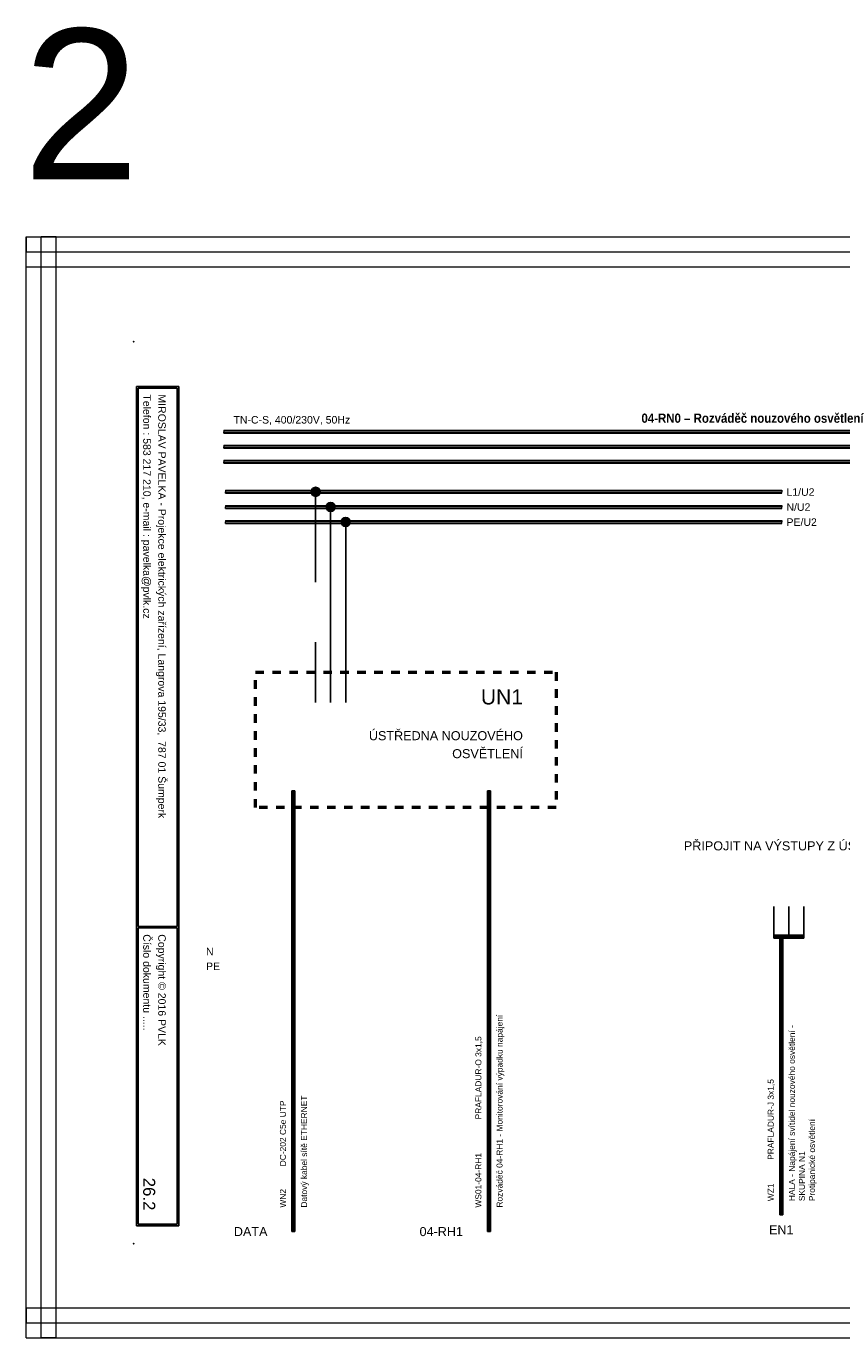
# Model space of a CAD drawing. Extents: x -1152 to 439, y -4939 to -4246.
# Tile 4 of 5: x -57 to 214, y -4939 to -4503. Entities that reach past the tile are written whole.
import ezdxf
from ezdxf.enums import TextEntityAlignment as Align

# ---------------------------------------------------------------- set-up
doc = ezdxf.new("R2010")
doc.units = 0
doc.header["$MEASUREMENT"] = 0
doc.linetypes.add('DASHED', pattern=[0.564444, 0.282222, -0.282222])
for name, color, linetype in [('1-KRESBA', 7, 'Continuous'), ('__10-Popisy', 220, 'Continuous'), ('__Bílá', 7, 'Continuous'), ('__Oranžová', 30, 'Continuous'), ('__Rudá 010', 10, 'Continuous'), ('__Svmodrá', 4, 'Continuous'), ('__Vínová 220', 220, 'Continuous'), ('__Zelená', 3, 'Continuous')]:
    doc.layers.add(name, color=color, linetype=linetype)
doc.styles.add('Arial', font='arial.ttf')
doc.styles.add('GENERATED_STYLE_1', font='arial.ttf')

# ---------------------------------------------------------------- blocks, each defined once
blk = doc.blocks.new('L0001A02')
at = {"linetype": 'Continuous'}
h = blk.add_hatch(color=256, dxfattribs=at)
edge = h.paths.add_edge_path()
edge.add_arc((0, 0), 1.5, 0, 360)
blk.add_circle((0, 0), 1.5)

msp = doc.modelspace()

# ---------------------------------------------------------------- linework, layer by layer
at = {"layer": '1-KRESBA'}
for p, q in [((38.78, -4688.11), (38.78, -4658.1)), ((43.78, -4663.1), (43.78, -4728.1)), ((48.78, -4668.1), (48.78, -4728.1)), ((38.78, -4708.1), (38.78, -4728.1)), ((30.91, -4904.07), (30.91, -4757.56)), ((30.91, -4757.56), (31.41, -4757.56)), ((31.41, -4904.07), (31.41, -4757.56)), ((31.91, -4757.56), (31.41, -4757.56)), ((31.91, -4904.07), (31.91, -4757.56)), ((95.91, -4904.07), (95.91, -4757.56)), ((95.91, -4757.56), (96.41, -4757.56)), ((96.41, -4904.07), (96.41, -4757.56)), ((96.91, -4757.56), (96.41, -4757.56)), ((96.91, -4904.07), (96.91, -4757.56)), ((191.13, -4795.96), (191.13, -4805.96)), ((196.13, -4795.96), (196.13, -4805.96)), ((201.13, -4795.96), (201.13, -4805.96)), ((191.13, -4805.46), (191.13, -4805.96)), ((191.13, -4805.46), (201.13, -4805.46)), ((193.13, -4898.55), (193.13, -4805.46)), ((193.13, -4805.46), (193.63, -4805.46)), ((193.63, -4898.55), (193.63, -4805.46)), ((194.13, -4805.46), (193.63, -4805.46)), ((194.13, -4898.55), (194.13, -4805.46)), ((201.13, -4805.46), (201.13, -4805.96)), ((191.13, -4806.46), (191.13, -4805.96)), ((191.13, -4805.96), (201.13, -4805.96)), ((191.13, -4806.46), (201.13, -4806.46)), ((201.13, -4806.46), (201.13, -4805.96)), ((193.13, -4898.55), (193.63, -4898.55)), ((194.13, -4898.55), (193.63, -4898.55)), ((30.91, -4904.07), (31.41, -4904.07)), ((31.91, -4904.07), (31.41, -4904.07)), ((95.91, -4904.07), (96.41, -4904.07)), ((96.91, -4904.07), (96.41, -4904.07))]:
    msp.add_line(p, q, dxfattribs=at)
at = {"layer": '1-KRESBA', "linetype": 'DASHED', "lineweight": 50, "ltscale": 10}
msp.add_lwpolyline([(18.78, -4718.1), (118.78, -4718.1), (118.78, -4763.1), (18.78, -4763.1)], close=True, dxfattribs=at)
at = {"layer": '__Bílá'}
for p, q in [((-6.73, -4623.12), (-20.73, -4623.12)), ((-20.73, -4623.12), (-20.73, -4902.12)), ((-7.23, -4623.62), (-20.23, -4623.62)), ((-20.23, -4623.62), (-20.23, -4802.62)), ((-7.23, -4623.62), (-7.23, -4802.62)), ((-6.73, -4623.12), (-6.73, -4902.12)), ((-7.23, -4802.62), (-20.23, -4802.62)), ((-7.23, -4803.12), (-20.23, -4803.12)), ((-20.23, -4803.12), (-20.23, -4901.62)), ((-7.23, -4803.12), (-7.23, -4901.62)), ((-7.23, -4901.62), (-20.23, -4901.62)), ((-6.73, -4902.12), (-20.73, -4902.12))]:
    msp.add_line(p, q, dxfattribs=at)
for p in [(-21.73, -4608.12), (-21.73, -4908.12)]:
    msp.add_point(p, dxfattribs=at)
at = {"layer": '__Oranžová', "lineweight": 0}
for p, q in [((8.27, -4637.62), (8.27, -4638.12)), ((8.27, -4637.62), (363.27, -4637.62)), ((8.27, -4638.62), (8.27, -4638.12)), ((8.27, -4638.12), (363.27, -4638.12)), ((8.27, -4638.62), (363.27, -4638.62)), ((8.27, -4642.62), (8.27, -4643.12)), ((8.27, -4642.62), (363.27, -4642.62)), ((8.27, -4643.62), (8.27, -4643.12)), ((8.27, -4643.12), (363.27, -4643.12)), ((8.27, -4643.62), (363.27, -4643.62)), ((8.27, -4647.62), (8.27, -4648.12)), ((8.27, -4647.62), (363.27, -4647.62)), ((8.27, -4648.62), (8.27, -4648.12)), ((8.27, -4648.12), (363.27, -4648.12)), ((8.27, -4648.62), (363.27, -4648.62)), ((8.78, -4657.6), (8.78, -4658.1)), ((8.78, -4657.6), (193.78, -4657.6)), ((8.78, -4658.6), (8.78, -4658.1)), ((8.78, -4658.1), (193.78, -4658.1)), ((8.78, -4658.6), (193.78, -4658.6)), ((193.78, -4657.6), (193.78, -4658.1)), ((193.78, -4658.6), (193.78, -4658.1))]:
    msp.add_line(p, q, dxfattribs=at)
at = {"layer": '__Svmodrá', "lineweight": 0}
for p, q in [((8.78, -4662.6), (8.78, -4663.1)), ((8.78, -4662.6), (193.78, -4662.6)), ((8.78, -4663.6), (8.78, -4663.1)), ((8.78, -4663.1), (193.78, -4663.1)), ((8.78, -4663.6), (193.78, -4663.6)), ((193.78, -4662.6), (193.78, -4663.1)), ((193.78, -4663.6), (193.78, -4663.1))]:
    msp.add_line(p, q, dxfattribs=at)
at = {"layer": '__Vínová 220', "lineweight": 0}
for p, q in [((-57.45, -4573.3), (-57.45, -4578.3)), ((-57.45, -4573.3), (438.96, -4573.3)), ((-57.45, -4939.38), (-57.45, -4573.3)), ((-57.45, -4573.3), (-52.45, -4573.3)), ((-52.45, -4939.38), (-52.45, -4573.3)), ((-47.45, -4573.3), (-52.45, -4573.3)), ((-47.45, -4939.38), (-47.45, -4573.3)), ((-57.45, -4583.3), (-57.45, -4578.3)), ((-57.45, -4578.3), (438.96, -4578.3)), ((-57.45, -4583.3), (438.96, -4583.3)), ((-57.45, -4929.38), (-57.45, -4934.38)), ((-57.45, -4929.38), (438.96, -4929.38)), ((-57.45, -4939.38), (-57.45, -4934.38)), ((-57.45, -4934.38), (438.96, -4934.38)), ((-57.45, -4939.38), (438.96, -4939.38)), ((-57.45, -4939.38), (-52.45, -4939.38)), ((-47.45, -4939.38), (-52.45, -4939.38))]:
    msp.add_line(p, q, dxfattribs=at)
at = {"layer": '__Zelená', "lineweight": 0}
for p, q in [((8.78, -4667.6), (8.78, -4668.1)), ((8.78, -4667.6), (193.78, -4667.6)), ((8.78, -4668.6), (8.78, -4668.1)), ((8.78, -4668.1), (193.78, -4668.1)), ((8.78, -4668.6), (193.78, -4668.6)), ((193.78, -4667.6), (193.78, -4668.1)), ((193.78, -4668.6), (193.78, -4668.1))]:
    msp.add_line(p, q, dxfattribs=at)

# ---------------------------------------------------------------- block references
at = {"layer": '1-KRESBA'}
for p in [(38.78, -4658.1), (43.78, -4663.1), (48.78, -4668.1)]:
    msp.add_blockref('L0001A02', p, dxfattribs=at)

# ---------------------------------------------------------------- texts
at = {"layer": '__10-Popisy', "style": 'Arial'}
msp.add_text('2', height=50, dxfattribs=at).set_placement((-58.63, -4554.18))
at = {"layer": '__Bílá', "style": 'Arial'}
for s, p in [('Telefon : 583 217 210, e-mail : pavelka@pvlk.cz', (-18.55, -4625.71)), ('MIROSLAV PAVELKA - Projekce elektrických zařízení, Langrova 195/33,  787 01 Šumperk', (-13.55, -4625.71)), ('Číslo dokumentu .....', (-18.55, -4805.21)), ('Copyright © 2016 PVLK', (-13.55, -4805.21))]:
    msp.add_text(s, height=2.5, rotation=270, dxfattribs=at).set_placement(p)
at = {"layer": '__Bílá', "insert": (147.11, -4635.19), "char_height": 3, "attachment_point": 7, "style": 'Arial'}
msp.add_mtext('{\\fArial|b1|i0|c238|p34;\\H1.0256x;04-RN0 – Rozváděč nouzového osvětlení}', dxfattribs=at)
at = {"layer": '__Oranžová', "lineweight": 0, "style": 'Arial'}
for s, p in [('TN-C-S, 400/230V, 50Hz', (11.47, -4635.4)), ('L1/U2', (195.36, -4659.42))]:
    msp.add_text(s, height=2.5, dxfattribs=at).set_placement(p)
at = {"layer": '__Rudá 010', "style": 'GENERATED_STYLE_1'}
for s, height, p in [('UN1', 5, (107.72, -4728.79)), ('ÚSTŘEDNA NOUZOVÉHO', 3, (107.72, -4740.68)), ('OSVĚTLENÍ', 3, (107.72, -4746.66)), ('PŘIPOJIT NA VÝSTUPY Z ÚSTŘEDNY NOUZOVÉHO OSVĚTLENÍ', 3, (288.6, -4777.32)), ('DATA', 3, (22.78, -4905.57)), ('04-RH1', 3, (87.78, -4905.57))]:
    msp.add_text(s, height=height, dxfattribs=at).set_placement(p, align=Align.RIGHT)
at = {"layer": '__Rudá 010', "style": 'Arial'}
for s, p in [('PRAFLADUR-O 3x1,5', (93.91, -4866.77)), ('PRAFLADUR-J 3x1,5', (191.13, -4880.22)), ('DC-202 C5e UTP', (28.91, -4882.37)), ('WS01-04-RH1', (93.91, -4896.1)), ('WN2', (28.91, -4896.1)), ('WZ1', (191.13, -4893.96))]:
    msp.add_text(s, height=2, rotation=90, dxfattribs=at).set_placement(p)
at = {"layer": '__Rudá 010', "style": 'GENERATED_STYLE_1'}
msp.add_text('EN1', height=3, dxfattribs=at).set_placement((193.63, -4904.94), align=Align.CENTER)
at = {"layer": '__Rudá 010', "char_height": 2, "width": 62.8406, "attachment_point": 1, "rotation": 90, "style": 'Arial'}
for s, insert in [('HALA - Napájení svítidel nouzového osvětlení - SKUPINA N1\\PProtipanické osvětlení', (196.16, -4893.96)), ('Rozváděč 04-RH1 - Monitorování výpadku napájení', (98.94, -4896.1)), ('Datový kabel sítě ETHERNET', (33.94, -4896.1))]:
    msp.add_mtext(s, dxfattribs=dict(at, insert=insert))
at = {"layer": '__Svmodrá', "lineweight": 0, "style": 'Arial'}
msp.add_text('N/U2', height=2.5, dxfattribs=at).set_placement((195.36, -4664.42))
at = {"layer": '__Vínová 220', "style": 'Arial'}
msp.add_attdef('26.2', text='F.1.201', height=4, rotation=270, dxfattribs=at).set_placement((-18.55, -4897.03), align=Align.RIGHT)
at = {"layer": '__Zelená', "lineweight": 0, "style": 'Arial'}
msp.add_text('PE/U2', height=2.5, dxfattribs=at).set_placement((195.36, -4669.42))
at = {"layer": '__Zelená', "color": 4, "linetype": 'Continuous', "style": 'Arial'}
msp.add_text('N', height=2.5, dxfattribs=at).set_placement((2.33, -4812.17))
at = {"layer": '__Zelená', "linetype": 'Continuous', "style": 'Arial'}
msp.add_text('PE', height=2.5, dxfattribs=at).set_placement((2.33, -4817.12))

doc.saveas('drawing.dxf')
